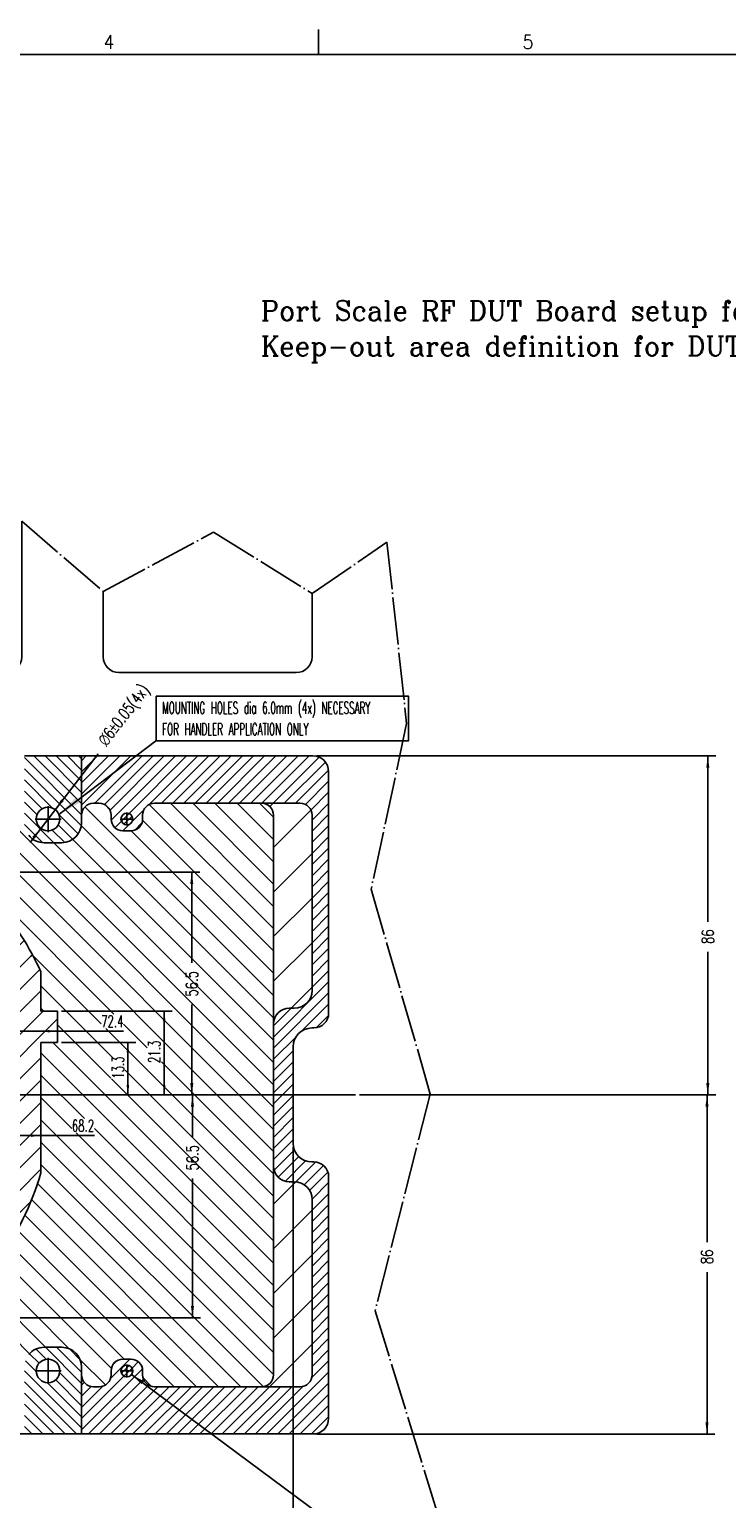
# Model space of a CAD drawing. Header units: inches. Extents: x 0 to 841, y 0 to 594.
# Tile 10 of 13: x 347 to 524, y 221 to 594. Entities that reach past the tile are written whole.
import ezdxf

# ---------------------------------------------------------------- set-up
doc = ezdxf.new("R2010")
doc.units = ezdxf.units.IN
doc.linetypes.add('DOT_CENTER', pattern=[14, 12, -1, 0, -1])
doc.linetypes.add('PHANTOM', pattern=[13, 10, -1, 0, -1, 0, -1])
doc.layers.add('1', color=7, linetype='Continuous')
doc.styles.add('CONVERTER_11', font='txt.shx', dxfattribs={"width": 0.63})
doc.styles.add('CONVERTER_12', font='complex.shx', dxfattribs={"width": 0.973})
doc.styles.add('CONVERTER_13', font='txt.shx', dxfattribs={"width": 0.54})
doc.styles.add('CONVERTER_14', font='txt.shx', dxfattribs={"width": 0.9})
doc.styles.add('CONVERTER_15', font='txt.shx', dxfattribs={"width": 0.72})
doc.dimstyles.new('ME10_DIM_13', dxfattribs={"dimtxt": 3, "dimasz": 3, "dimexe": 2, "dimexo": 1, "dimgap": 2, "dimtad": 0, "dimdsep": 46, "dimtxsty": 'CONVERTER_15', "dimsah": 1, "dimcen": 0.09, "dimclrd": 3, "dimclre": 3, "dimclrt": 3, "dimadec": 0, "dimazin": 0, "dimtfac": 1, "dimtdec": 4, "dimtix": 1, "dimtmove": 0, "dimatfit": 3, "dimfxl": 1, "dimtolj": 1, "dimtzin": 0, "dimarcsym": 0})
doc.dimstyles.new('ME10_DIM_14', dxfattribs={"dimtxt": 3, "dimasz": 3, "dimexe": 2, "dimexo": 1, "dimgap": 2, "dimtad": 0, "dimdsep": 46, "dimtxsty": 'CONVERTER_15', "dimsah": 1, "dimcen": 0.09, "dimclrd": 3, "dimclre": 3, "dimclrt": 3, "dimadec": 0, "dimazin": 0, "dimtfac": 1, "dimtdec": 4, "dimtix": 1, "dimtmove": 0, "dimatfit": 3, "dimfxl": 1, "dimtolj": 1, "dimtzin": 0, "dimarcsym": 0})
doc.dimstyles.new('ME10_DIM_31', dxfattribs={"dimtxt": 3, "dimasz": 3, "dimexe": 2, "dimexo": 1, "dimgap": 2, "dimtad": 0, "dimdsep": 46, "dimtxsty": 'CONVERTER_15', "dimsah": 1, "dimcen": 0.09, "dimclrd": 3, "dimclre": 3, "dimclrt": 3, "dimadec": 0, "dimazin": 0, "dimtfac": 1, "dimtdec": 4, "dimtix": 1, "dimtmove": 0, "dimatfit": 3, "dimfxl": 1, "dimtolj": 1, "dimtzin": 0, "dimarcsym": 0})
doc.dimstyles.new('ME10_DIM_51', dxfattribs={"dimtxt": 3, "dimasz": 3, "dimexe": 2, "dimexo": 0, "dimgap": 2, "dimtad": 0, "dimdsep": 46, "dimtxsty": 'CONVERTER_15', "dimsah": 1, "dimcen": 0.09, "dimclrd": 3, "dimclre": 3, "dimclrt": 3, "dimadec": 0, "dimazin": 0, "dimtfac": 1, "dimtdec": 4, "dimtix": 1, "dimtmove": 0, "dimatfit": 3, "dimfxl": 1, "dimtolj": 1, "dimtzin": 0, "dimarcsym": 0})
doc.dimstyles.new('ME10_DIM_52', dxfattribs={"dimtxt": 3, "dimasz": 3, "dimexe": 2, "dimexo": 0, "dimgap": 2, "dimtad": 0, "dimdsep": 46, "dimtxsty": 'CONVERTER_15', "dimsah": 1, "dimcen": 0.09, "dimclrd": 3, "dimclre": 3, "dimclrt": 3, "dimadec": 0, "dimazin": 0, "dimtfac": 1, "dimtdec": 4, "dimtix": 1, "dimtmove": 0, "dimatfit": 3, "dimfxl": 1, "dimtolj": 1, "dimtzin": 0, "dimarcsym": 0})
doc.dimstyles.new('ME10_DIM_57', dxfattribs={"dimtxt": 3, "dimasz": 2.5, "dimexe": 2, "dimexo": 1, "dimgap": 1, "dimtad": 1, "dimdsep": 46, "dimtxsty": 'CONVERTER_11', "dimsah": 1, "dimcen": 0.09, "dimclrd": 3, "dimclre": 3, "dimclrt": 3, "dimadec": 0, "dimazin": 0, "dimtfac": 1, "dimtdec": 4, "dimtix": 1, "dimtmove": 0, "dimatfit": 3, "dimfxl": 1, "dimtolj": 1, "dimtzin": 0, "dimarcsym": 0})
doc.dimstyles.new('ME10_DIM_58', dxfattribs={"dimtxt": 3, "dimasz": 2.5, "dimexe": 2, "dimexo": 1, "dimgap": 1, "dimtad": 1, "dimdsep": 46, "dimtxsty": 'CONVERTER_11', "dimsah": 1, "dimcen": 0.09, "dimclrd": 3, "dimclre": 3, "dimclrt": 3, "dimadec": 0, "dimazin": 0, "dimtfac": 1, "dimtdec": 4, "dimtix": 1, "dimtmove": 0, "dimatfit": 3, "dimfxl": 1, "dimtolj": 1, "dimtzin": 0, "dimarcsym": 0})
doc.dimstyles.new('ME10_DIM_71', dxfattribs={"dimtxt": 3, "dimasz": 2.5, "dimexe": 2, "dimexo": 1, "dimgap": 1, "dimtad": 1, "dimdsep": 46, "dimtxsty": 'CONVERTER_11', "dimsah": 1, "dimcen": 0.09, "dimclrd": 3, "dimclre": 3, "dimclrt": 3, "dimadec": 0, "dimazin": 0, "dimtfac": 1, "dimtdec": 4, "dimtix": 1, "dimtmove": 0, "dimatfit": 3, "dimfxl": 1, "dimtolj": 1, "dimtzin": 0, "dimarcsym": 0})
doc.dimstyles.new('ME10_DIM_72', dxfattribs={"dimtxt": 3, "dimasz": 2.5, "dimexe": 2, "dimexo": 1, "dimgap": 1, "dimtad": 1, "dimdsep": 46, "dimtxsty": 'CONVERTER_11', "dimsah": 1, "dimcen": 0.09, "dimclrd": 3, "dimclre": 3, "dimclrt": 3, "dimadec": 0, "dimazin": 0, "dimtfac": 1, "dimtdec": 4, "dimtix": 1, "dimtmove": 0, "dimatfit": 3, "dimfxl": 1, "dimtolj": 1, "dimtzin": 0, "dimarcsym": 0})
doc.dimstyles.get("Standard").update_dxf_attribs({"dimtxt": 0.18, "dimasz": 0.18, "dimexe": 0.18, "dimexo": 0.0625, "dimgap": 0.09, "dimtad": 0, "dimtih": 1, "dimtoh": 1, "dimdec": 4, "dimzin": 0, "dimdsep": 46, "dimtxsty": 'Standard', "dimcen": 0.09, "dimadec": 0, "dimazin": 0, "dimtfac": 1, "dimtdec": 4, "dimtofl": 0, "dimtmove": 0, "dimatfit": 3, "dimfxl": 1, "dimtolj": 1, "dimtzin": 0, "dimarcsym": 0})
pattern_1 = [(45, (0, 0), (-0.7071068, 0.7071068), [])]
pattern_2 = [(45, (0, 0), (-5.65685, 5.65685), [])]
pattern_3 = [(-45, (0, 0), (1.4142136, 1.4142136), [])]

# ---------------------------------------------------------------- blocks, each defined once
blk = doc.blocks.new('TOP__1', base_point=(281.91, 352.75))
at = {"color": 1, "linetype": 'Continuous'}
for p, q in [((271.58, 434.83), (271.58, 480.95)), ((197.92, 473.81), (197.92, 434.83)), ((292.24, 459.39), (292.24, 467.39)), ((345.24, 469.23), (345.24, 434.83)), ((292.24, 434.83), (292.24, 459.39)), ((144.92, 434.83), (144.92, 457.02)), ((218.58, 434.83), (218.58, 454.99)), ((365.9, 434.83), (365.9, 451.42)), ((418.9, 450.92), (418.9, 434.83)), ((193.92, 430.83), (148.92, 430.83)), ((267.58, 430.83), (222.58, 430.83)), ((341.24, 430.83), (296.24, 430.83)), ((414.9, 430.83), (369.9, 430.83)), ((148.92, 216.55), (193.92, 216.55)), ((222.58, 216.55), (267.58, 216.55)), ((296.24, 216.55), (341.24, 216.55)), ((369.9, 216.55), (414.9, 216.55)), ((144.92, 184.78), (144.92, 212.55)), ((197.92, 212.55), (197.92, 181.22)), ((218.58, 193.94), (218.58, 212.55)), ((271.58, 212.55), (271.58, 193.94)), ((292.24, 176.42), (292.24, 212.55)), ((345.24, 212.55), (345.24, 173.59)), ((365.9, 189.87), (365.9, 212.55)), ((418.9, 212.55), (418.9, 188.97)), ((292.24, 175.62), (292.24, 176.42))]:
    blk.add_line(p, q, dxfattribs=at)
for centre, start, end in [((148.92, 434.83), 180, 270), ((193.92, 434.83), 270, 0), ((222.58, 434.83), 180, 270), ((267.58, 434.83), 270, 0), ((296.24, 434.83), 180, 270), ((341.24, 434.83), 270, 0), ((369.9, 434.83), 180, 270), ((414.9, 434.83), 270, 0), ((148.92, 212.55), 90, 180), ((193.92, 212.55), 0, 90), ((222.58, 212.55), 90, 180), ((267.58, 212.55), 0, 90), ((296.24, 212.55), 90, 180), ((341.24, 212.55), 0, 90), ((369.9, 212.55), 90, 180), ((414.9, 212.55), 0, 90)]:
    blk.add_arc(centre, 4, start, end, dxfattribs=at)
at = {"layer": '1', "color": 7, "linetype": 'Continuous'}
for p, q in [((338.99, 514.44), (338.99, 489.44)), ((251.45, 513.47), (251.45, 489.47))]:
    blk.add_line(p, q, dxfattribs=at)
at = {"layer": '1', "color": 1}
for points in [[(252.42, 531.92), (252.42, 521.92), (339.67, 521.92), (339.67, 531.92)], [(266.42, 511.92), (266.42, 492.92), (325.15, 492.92), (325.15, 511.92)]]:
    blk.add_lwpolyline(points, close=True, dxfattribs=at)
at = {"layer": '1', "color": 1, "style": 'CONVERTER_12', "width": 0.973}
blk.add_text('VIEW FROM DUT SIDE', height=5, dxfattribs=at).set_placement((254.92, 524.42))
at = {"layer": '1', "color": 1, "insert": (268.92, 495.42), "char_height": 5, "attachment_point": 7, "line_spacing_factor": 1.080432, "style": 'CONVERTER_11'}
blk.add_mtext('    TESTHEAD\\PCABLE OUTLET SIDE', dxfattribs=at)
blk = doc.blocks.new('TOP__2', base_point=(372.38, 302.18))
at = {"color": 1, "linetype": 'Continuous'}
for centre in [(281.91, 374.57), (289.87, 373.94), (266.19, 372.08), (258.81, 369.02), (281.91, 366.77), (305, 369.02), (252.01, 364.85), (265.42, 363.49), (273.5, 365.95), (290.31, 365.95), (245.94, 359.66), (305.84, 359.51), (317.88, 359.66), (251.44, 354.16), (281.91, 351.19), (312.37, 354.16), (323.06, 353.59), (246.09, 347.63), (290.41, 349.85), (236.58, 346.79), (298.07, 345.94), (327.24, 346.79), (274.37, 341.9), (289.45, 341.9), (321.71, 340.18), (259.66, 339.86), (267.97, 337.63), (295.84, 337.63), (330.29, 339.41), (231.66, 331.65), (239.65, 332.1), (255.75, 332.19), (263.7, 331.23), (300.12, 331.23), (324.16, 332.1), (231.03, 323.69), (238.83, 323.69), (254.41, 323.69), (281.91, 323.69), (309.41, 323.69), (324.99, 323.69), (332.78, 323.69), (239.65, 315.29), (263.7, 316.15), (300.12, 316.15), (308.06, 315.19), (324.16, 315.29), (332.15, 315.73), (233.52, 307.97), (242.11, 307.21), (267.97, 309.76), (295.84, 309.76), (304.16, 307.53), (274.37, 305.48), (289.45, 305.48), (236.58, 300.6), (265.74, 301.44), (317.73, 299.76), (327.24, 300.6), (273.41, 297.54), (281.91, 296.19), (240.75, 293.79), (251.44, 293.23), (312.37, 293.23), (245.94, 287.72), (257.97, 287.87), (317.88, 287.72), (273.5, 281.44), (281.91, 280.61), (290.31, 281.44), (298.39, 283.89), (311.81, 282.54), (258.81, 278.36), (305, 278.36), (273.95, 273.45), (281.91, 272.82), (297.63, 275.31)]:
    blk.add_circle(centre, 3, dxfattribs=at)
for centre, start, end in [((273.95, 373.94), 9, 360), ((273.95, 373.94), 360, 9), ((289.87, 373.94), 171, 180), ((297.63, 372.08), 342, 270), ((297.63, 372.08), 270, 342), ((298.39, 363.49), 337.5, 270), ((311.81, 364.85), 324, 270), ((257.97, 359.51), 33.75, 0), ((281.91, 358.98), 0, 270), ((298.39, 363.49), 270, 337.5), ((311.81, 364.85), 270, 324), ((257.97, 359.51), 0, 33.75), ((272.77, 357.78), 15, 0), ((272.77, 357.78), 0, 15), ((281.91, 358.98), 270, 0), ((291.04, 357.78), 345, 270), ((240.75, 353.59), 54, 0), ((240.75, 353.59), 0, 54), ((264.26, 354.26), 30, 0), ((264.26, 354.26), 0, 30), ((291.04, 357.78), 270, 345), ((299.55, 354.26), 330, 270), ((256.95, 348.65), 45, 0), ((256.95, 348.65), 0, 45), ((273.41, 349.85), 18, 0), ((273.41, 349.85), 0, 18), ((299.55, 354.26), 270, 330), ((306.86, 348.65), 315, 270), ((317.73, 347.63), 303.75, 270), ((265.74, 345.94), 36, 0), ((265.74, 345.94), 0, 36), ((242.11, 340.18), 67.5, 0), ((242.11, 340.18), 0, 67.5), ((251.34, 341.34), 60, 0), ((251.34, 341.34), 0, 60), ((281.91, 343.4), 0, 270), ((281.91, 343.4), 270, 0), ((306.86, 348.65), 270, 315), ((312.47, 341.34), 300, 270), ((317.73, 347.63), 270, 303.75), ((233.52, 339.41), 72, 0), ((233.52, 339.41), 0, 72), ((304.16, 339.86), 306, 270), ((247.82, 332.83), 75, 0), ((247.82, 332.83), 0, 75), ((281.91, 335.61), 0, 270), ((281.91, 335.61), 270, 0), ((304.16, 339.86), 270, 306), ((312.47, 341.34), 270, 300), ((316, 332.83), 285, 270), ((273.48, 332.12), 45, 0), ((273.48, 332.12), 0, 45), ((290.34, 332.12), 315, 270), ((308.06, 332.19), 288, 270), ((332.15, 331.65), 279, 270), ((290.34, 332.12), 270, 315), ((308.06, 332.19), 270, 288), ((316, 332.83), 270, 285), ((332.15, 331.65), 270, 279), ((246.62, 323.69), 90, 0), ((246.62, 323.69), 0, 90), ((262.2, 323.69), 90, 0), ((262.2, 323.69), 0, 90), ((269.99, 323.69), 90, 0), ((269.99, 323.69), 0, 90), ((293.83, 323.69), 270, 180), ((301.62, 323.69), 270, 180), ((317.2, 323.69), 270, 180), ((293.83, 323.69), 180, 270), ((301.62, 323.69), 180, 270), ((317.2, 323.69), 180, 270), ((231.66, 315.73), 99, 90), ((231.66, 315.73), 90, 99), ((247.82, 314.56), 105, 90), ((247.82, 314.56), 90, 105), ((255.75, 315.19), 108, 90), ((255.75, 315.19), 90, 108), ((273.48, 315.26), 135, 90), ((273.48, 315.26), 90, 135), ((290.34, 315.26), 225, 180), ((316, 314.56), 255, 180), ((281.91, 311.77), 180, 90), ((281.91, 311.77), 90, 180), ((290.34, 315.26), 180, 225), ((316, 314.56), 180, 255), ((259.66, 307.53), 126, 90), ((259.66, 307.53), 90, 126), ((321.71, 307.21), 247.5, 180), ((330.29, 307.97), 252, 180), ((251.34, 306.05), 120, 90), ((251.34, 306.05), 90, 120), ((281.91, 303.98), 90, 180), ((281.91, 303.98), 180, 90), ((312.47, 306.05), 240, 180), ((312.47, 306.05), 180, 240), ((321.71, 307.21), 180, 247.5), ((330.29, 307.97), 180, 252), ((246.09, 299.76), 123.75, 90), ((246.09, 299.76), 90, 123.75), ((298.07, 301.44), 216, 180), ((256.95, 298.74), 135, 90), ((256.95, 298.74), 90, 135), ((290.41, 297.54), 198, 180), ((298.07, 301.44), 180, 216), ((306.86, 298.74), 225, 180), ((306.86, 298.74), 180, 225), ((264.26, 293.13), 150, 90), ((264.26, 293.13), 90, 150), ((290.41, 297.54), 180, 198), ((299.55, 293.13), 210, 180), ((323.06, 293.79), 234, 180), ((272.77, 289.6), 165, 90), ((272.77, 289.6), 90, 165), ((281.91, 288.4), 180, 90), ((281.91, 288.4), 90, 180), ((291.04, 289.6), 195, 180), ((299.55, 293.13), 180, 210), ((305.84, 287.87), 213.75, 180), ((323.06, 293.79), 180, 234), ((291.04, 289.6), 180, 195), ((305.84, 287.87), 180, 213.75), ((252.01, 282.54), 144, 90), ((252.01, 282.54), 90, 144), ((265.42, 283.89), 157.5, 90), ((265.42, 283.89), 90, 157.5), ((266.19, 275.31), 162, 90), ((266.19, 275.31), 90, 162), ((289.87, 273.45), 189, 180), ((273.95, 273.45), 351, 0), ((289.87, 273.45), 180, 189)]:
    blk.add_arc(centre, 3, start, end, dxfattribs=at)
at = {"layer": '1', "color": 1}
blk.add_lwpolyline([(379.37, 424.89), (379.37, 413.49), (443.35, 413.49), (443.35, 424.89)], close=True, dxfattribs=at)
blk.add_lwpolyline([(449.62, 179.46), (513.72, 179.46, 0.414214), (516.72, 182.46), (516.72, 193.26, 0.414214), (513.72, 196.26), (449.62, 196.26, 0.414214), (446.62, 193.26), (446.62, 182.46, 0.414214)], format="xyb", close=True, dxfattribs=at)
at = {"layer": '1', "color": 1, "linetype": 'DOT_CENTER'}
blk.add_circle((281.91, 323.69), 50.87, dxfattribs=at)
at = {"layer": '1', "color": 1, "char_height": 3, "attachment_point": 7, "line_spacing_factor": 1.080432}
for s, insert, style in [('MOUNTING HOLES dia 6.0mm (4x) NECESSARY\\PFOR HANDLER APPLICATION ONLY', (380.87, 414.99), 'CONVERTER_13'), ('M3 HOLES IN THE INLAY CAN BE USED\\PFOR A CUSTOMIZED BACKER TO SUPPORT\\PPLUNGER FORCE FROM THE HANDLER', (448.12, 180.96), 'CONVERTER_11')]:
    blk.add_mtext(s, dxfattribs=dict(at, insert=insert, style=style))
blk = doc.blocks.new('front1__3', base_point=(443.76, 352.75))
at = {"layer": '1', "color": 1, "linetype": 'DOT_CENTER'}
for p, q in [((345.24, 469.23), (365.9, 451.42)), ((365.9, 451.42), (393.9, 466.42)), ((393.9, 466.42), (418.9, 450.92)), ((418.9, 450.92), (437.9, 463.92)), ((437.9, 463.92), (442.9, 417.92)), ((442.9, 417.92), (433.9, 375.92)), ((433.9, 375.92), (448.9, 323.92)), ((448.9, 323.92), (434.9, 268.92)), ((434.9, 268.92), (450.9, 216.92))]:
    blk.add_line(p, q, dxfattribs=at)
for name, p in [('TOP__1', (281.91, 352.75)), ('TOP__2', (372.38, 302.18))]:
    blk.add_blockref(name, p)
blk = doc.blocks.new('2__4', base_point=(462.03, 323.82))
blk.add_blockref('front1__3', (443.76, 352.75))
at = {"layer": '1', "color": 1, "insert": (405.9, 509.5), "char_height": 5, "attachment_point": 7, "line_spacing_factor": 1.080432, "style": 'CONVERTER_12'}
blk.add_mtext('Port Scale RF DUT Board setup for Segmented Bridge Adpater for Seiko/Synax/Tesec handler\\PKeep-out area definition for DUT Board design, using Purge Kit N2367A in DUT IF', dxfattribs=at)
blk = doc.blocks.new('rf_stiffener_assy__5', base_point=(462.03, 323.82))
at = {"layer": '1'}
blk.add_blockref('2__4', (462.03, 323.82), dxfattribs=at)
blk = doc.blocks.new('*D15')
at = {"layer": '1', "color": 3, "linetype": 'Continuous'}
for p, q in [((430.91, 323.69), (521.11, 323.69)), ((519.11, 286.38), (519.11, 323.69)), ((519.11, 237.69), (519.11, 278.78)), ((420.11, 237.69), (521.11, 237.69))]:
    blk.add_line(p, q, dxfattribs=at)
at = {"layer": '1', "color": 3}
for points in [[(519.5, 320.69), (518.71, 320.69), (519.11, 323.69)], [(518.71, 240.69), (519.5, 240.69), (519.11, 237.69)]]:
    blk.add_solid(points, dxfattribs=at)
at = {"layer": '1', "color": 3, "insert": (520.61, 280.78), "char_height": 3, "attachment_point": 7, "rotation": 90, "line_spacing_factor": 0.60024, "style": 'CONVERTER_15'}
blk.add_mtext('86', dxfattribs=at)
blk = doc.blocks.new('*D16')
at = {"layer": '1', "color": 3, "linetype": 'Continuous'}
for p, q in [((420.11, 409.69), (521.31, 409.69)), ((519.31, 409.69), (519.31, 367.57)), ((519.31, 359.97), (519.31, 323.69)), ((430.91, 323.69), (521.31, 323.69))]:
    blk.add_line(p, q, dxfattribs=at)
at = {"layer": '1', "color": 3}
for points in [[(519.71, 406.69), (518.92, 406.69), (519.31, 409.69)], [(518.92, 326.69), (519.71, 326.69), (519.31, 323.69)]]:
    blk.add_solid(points, dxfattribs=at)
at = {"layer": '1', "color": 3, "insert": (520.81, 361.97), "char_height": 3, "attachment_point": 7, "rotation": 90, "line_spacing_factor": 0.60024, "style": 'CONVERTER_15'}
blk.add_mtext('86', dxfattribs=at)
blk = doc.blocks.new('*D33')
at = {"layer": '1', "color": 3, "linetype": 'Continuous'}
for p, q in [((414.11, 310.44), (414.11, 89.32)), ((281.91, 224.69), (281.91, 89.32)), ((341.89, 91.32), (281.91, 91.32)), ((414.11, 91.32), (353.87, 91.32))]:
    blk.add_line(p, q, dxfattribs=at)
at = {"layer": '1', "color": 3}
for points in [[(284.91, 91.71), (284.91, 90.92), (281.91, 91.32)], [(411.11, 90.92), (411.11, 91.71), (414.11, 91.32)]]:
    blk.add_solid(points, dxfattribs=at)
at = {"layer": '1', "color": 3, "insert": (343.89, 89.82), "char_height": 3, "attachment_point": 7, "rotation": 0.0001, "line_spacing_factor": 0.60024, "style": 'CONVERTER_15'}
blk.add_mtext('132.2', dxfattribs=at)
blk = doc.blocks.new('*D53')
at = {"layer": '1', "color": 3, "linetype": 'Continuous'}
for p, q in [((330.81, 380.19), (390.38, 380.19)), ((388.38, 380.19), (388.38, 357.21)), ((388.38, 346.67), (388.38, 323.69)), ((281.91, 323.69), (390.38, 323.69))]:
    blk.add_line(p, q, dxfattribs=at)
at = {"layer": '1', "color": 3}
for points in [[(388.77, 377.19), (387.98, 377.19), (388.38, 380.19)], [(387.98, 326.69), (388.77, 326.69), (388.38, 323.69)]]:
    blk.add_solid(points, dxfattribs=at)
at = {"layer": '1', "color": 3, "insert": (389.88, 348.67), "char_height": 3, "attachment_point": 7, "rotation": 90, "line_spacing_factor": 0.60024, "style": 'CONVERTER_15'}
blk.add_mtext('56.5', dxfattribs=at)
blk = doc.blocks.new('*D54')
at = {"layer": '1', "color": 3, "linetype": 'Continuous'}
for p, q in [((281.91, 323.69), (390.55, 323.69)), ((388.55, 313.08), (388.55, 323.69)), ((388.55, 267.19), (388.55, 302.54)), ((330.81, 267.19), (390.55, 267.19))]:
    blk.add_line(p, q, dxfattribs=at)
at = {"layer": '1', "color": 3}
for points in [[(388.95, 320.69), (388.16, 320.69), (388.55, 323.69)], [(388.16, 270.19), (388.95, 270.19), (388.55, 267.19)]]:
    blk.add_solid(points, dxfattribs=at)
at = {"layer": '1', "color": 3, "insert": (390.05, 304.54), "char_height": 3, "attachment_point": 7, "rotation": 90, "line_spacing_factor": 0.60024, "style": 'CONVERTER_15'}
blk.add_mtext('56.5', dxfattribs=at)
blk = doc.blocks.new('*D59')
at = {"layer": '1', "color": 3, "linetype": 'Continuous'}
for p, q in [((281.91, 324.69), (281.91, 341.88)), ((281.91, 339.88), (354.31, 339.88)), ((354.31, 337.99), (354.31, 341.88)), ((354.31, 339.88), (371.09, 339.88))]:
    blk.add_line(p, q, dxfattribs=at)
at = {"layer": '1', "color": 3}
for points in [[(284.41, 340.2), (284.41, 339.55), (281.91, 339.88)], [(351.81, 339.55), (351.81, 340.2), (354.31, 339.88)]]:
    blk.add_solid(points, dxfattribs=at)
at = {"layer": '1', "color": 3, "insert": (365.37, 340.88), "char_height": 3, "attachment_point": 7, "rotation": 0.0001, "line_spacing_factor": 0.60024, "style": 'CONVERTER_11'}
blk.add_mtext('72.4', dxfattribs=at)
blk = doc.blocks.new('*D60')
at = {"layer": '1', "color": 3, "linetype": 'Continuous'}
for p, q in [((281.91, 322.69), (281.91, 311.39)), ((281.91, 313.39), (350.11, 313.39)), ((350.11, 304.95), (350.11, 315.39)), ((350.11, 313.39), (363.67, 313.39))]:
    blk.add_line(p, q, dxfattribs=at)
at = {"layer": '1', "color": 3}
for points in [[(284.41, 313.72), (284.41, 313.06), (281.91, 313.39)], [(347.61, 313.06), (347.61, 313.72), (350.11, 313.39)]]:
    blk.add_solid(points, dxfattribs=at)
at = {"layer": '1', "color": 3, "insert": (357.94, 314.39), "char_height": 3, "attachment_point": 7, "rotation": 0.0001, "line_spacing_factor": 0.60024, "style": 'CONVERTER_11'}
blk.add_mtext('68.2', dxfattribs=at)
blk = doc.blocks.new('*D73')
at = {"layer": '1', "color": 3, "linetype": 'Continuous'}
for p, q in [((355.31, 336.99), (374.17, 336.99)), ((372.17, 336.99), (372.17, 323.69)), ((428.91, 323.69), (370.17, 323.69))]:
    blk.add_line(p, q, dxfattribs=at)
at = {"layer": '1', "color": 3}
for points in [[(372.5, 334.49), (371.84, 334.49), (372.17, 336.99)], [(371.84, 326.19), (372.5, 326.19), (372.17, 323.69)]]:
    blk.add_solid(points, dxfattribs=at)
at = {"layer": '1', "color": 3, "insert": (371.17, 327.8), "char_height": 3, "attachment_point": 7, "rotation": 90, "line_spacing_factor": 0.60024, "style": 'CONVERTER_11'}
blk.add_mtext('13.3', dxfattribs=at)
blk = doc.blocks.new('*D74')
at = {"layer": '1', "color": 3, "linetype": 'Continuous'}
for p, q in [((355.31, 344.99), (383.38, 344.99)), ((381.38, 344.99), (381.38, 323.69)), ((428.91, 323.69), (379.38, 323.69))]:
    blk.add_line(p, q, dxfattribs=at)
at = {"layer": '1', "color": 3}
for points in [[(381.71, 342.49), (381.05, 342.49), (381.38, 344.99)], [(381.05, 326.19), (381.71, 326.19), (381.38, 323.69)]]:
    blk.add_solid(points, dxfattribs=at)
at = {"layer": '1', "color": 3, "insert": (380.38, 331.8), "char_height": 3, "attachment_point": 7, "rotation": 90, "line_spacing_factor": 0.60024, "style": 'CONVERTER_11'}
blk.add_mtext('21.3', dxfattribs=at)
blk = doc.blocks.new('*D100')
at = {"layer": '1', "color": 3, "linetype": 'Continuous'}
blk.add_line((347.34, 387.75), (364.6, 410.19), dxfattribs=at)
at = {"layer": '1', "color": 3}
for points in [[(355.25, 398.69), (355.88, 398.21), (353.74, 396.07)], [(348.56, 388.7), (347.94, 389.18), (350.08, 391.31)]]:
    blk.add_solid(points, dxfattribs=at)
at = {"layer": '1', "color": 3, "insert": (367.45, 411.43), "char_height": 3, "attachment_point": 7, "rotation": 52.4331, "line_spacing_factor": 0.60024, "style": 'CONVERTER_15'}
blk.add_mtext('\\C3;{\\Fgdt;n}\\C3;\\C3;6\\C3;\\H3;{\\Fgdt;`}0.05\\C3;(4x)', dxfattribs=at)
blk = doc.blocks.new('Drawing_Grid_Zones__9', base_point=(6.35, 6.35))
at = {"layer": '1', "color": 4, "linetype": 'Continuous'}
blk.add_line((420.5, 594), (420.5, 587.65), dxfattribs=at)
at = {"layer": '1', "color": 4, "char_height": 3.5, "attachment_point": 5, "line_spacing_factor": 1.080432, "style": 'CONVERTER_14'}
for s, insert in [('4', (367.31875, 590.825)), ('5', (473.68125, 590.825))]:
    blk.add_mtext(s, dxfattribs=dict(at, insert=insert))
blk = doc.blocks.new('A1_Size_Verigy_Frame__11', base_point=(6.35, 6.35))
at = {"layer": '1', "color": 7, "linetype": 'Continuous'}
blk.add_line((831.65, 587.65), (9.35, 587.65), dxfattribs=at)
at = {"layer": '1'}
blk.add_blockref('Drawing_Grid_Zones__9', (6.35, 6.35), dxfattribs=at)
blk = doc.blocks.new('TOP__6', base_point=(444.49, 302.997))
at = {"layer": '1', "linetype": 'Continuous'}
h = blk.add_hatch(dxfattribs=at)
h.set_pattern_fill('_USER', color=1, scale=2, angle=-45, pattern_type=0)
h.set_pattern_definition(pattern_3)
edge = h.paths.add_edge_path()
edge.add_line((345.908, 409.692), (345.908, 394.692))
edge.add_line((345.908, 394.692), (345.908, 392.692))
edge.add_arc((350.908, 392.692), 5, 180, 218.68219)
edge.add_arc((350.908, 392.692), 5, 218.68219, 270)
edge.add_line((350.908, 387.692), (355.408, 387.692))
edge.add_arc((355.408, 392.692), 5, 270, 360)
edge.add_line((360.408, 392.692), (360.408, 394.692))
edge.add_line((360.408, 394.692), (360.408, 409.692))
edge.add_line((360.408, 409.692), (345.908, 409.692))
edge = h.paths.add_edge_path(flags=16)
edge.add_arc((351.908, 393.692), 3, 0, 360)
h = blk.add_hatch(dxfattribs=at)
h.set_pattern_fill('_USER', color=1, scale=2, angle=45, pattern_type=0)
h.set_pattern_definition([(45, (0, 0), (-1.4142136, 1.4142136), [])])
edge = h.paths.add_edge_path()
edge.add_line((360.408, 409.692), (360.408, 394.692))
edge.add_arc((363.408, 394.692), 3, 90, 180, ccw=False)
edge.add_line((363.408, 397.692), (364.908, 397.692))
edge.add_arc((364.908, 394.692), 3, 0, 90, ccw=False)
edge.add_line((367.908, 394.692), (367.908, 393.692))
edge.add_arc((370.908, 393.692), 3, 180, 270)
edge.add_line((370.908, 390.692), (372.908, 390.692))
edge.add_arc((372.908, 393.692), 3, 270, 360)
edge.add_line((375.908, 393.692), (375.908, 394.692))
edge.add_arc((378.908, 394.692), 3, 90, 180, ccw=False)
edge.add_line((378.908, 397.692), (406.108, 397.692))
edge.add_line((406.108, 397.692), (415.898, 397.692))
edge.add_arc((415.898, 394.692), 3, 0, 90, ccw=False)
edge.add_line((418.898, 394.692), (418.898, 350.192))
edge.add_arc((414.398, 350.192), 4.5, 270, 360, ccw=False)
edge.add_line((414.398, 345.692), (413.108, 345.692))
edge.add_arc((413.108, 341.692), 4, 90, 180)
edge.add_line((409.108, 341.692), (409.108, 323.692))
edge.add_line((409.108, 323.692), (409.108, 305.692))
edge.add_arc((413.108, 305.692), 4, 180, 270)
edge.add_line((413.108, 301.692), (414.398, 301.692))
edge.add_arc((414.398, 297.192), 4.5, 0, 90, ccw=False)
edge.add_line((418.898, 297.192), (418.898, 252.692))
edge.add_arc((415.898, 252.692), 3, 270, 360, ccw=False)
edge.add_line((415.898, 249.692), (406.108, 249.692))
edge.add_line((406.108, 249.692), (378.908, 249.692))
edge.add_arc((378.908, 252.692), 3, 180, 270, ccw=False)
edge.add_line((375.908, 252.692), (375.908, 253.692))
edge.add_arc((372.908, 253.692), 3, 0, 90)
edge.add_line((372.908, 256.692), (370.908, 256.692))
edge.add_arc((370.908, 253.692), 3, 90, 180)
edge.add_line((367.908, 253.692), (367.908, 252.692))
edge.add_arc((364.908, 252.692), 3, 270, 360, ccw=False)
edge.add_line((364.908, 249.692), (363.408, 249.692))
edge.add_arc((363.408, 252.692), 3, 180, 270, ccw=False)
edge.add_line((360.408, 252.692), (360.408, 237.692))
edge.add_line((360.408, 237.692), (419.108, 237.692))
edge.add_arc((419.108, 241.692), 4, 270, 360)
edge.add_line((423.108, 241.692), (423.108, 302.942))
edge.add_arc((419.358, 302.942), 3.75, 0, 90)
edge.add_line((419.358, 306.692), (418.858, 306.692))
edge.add_arc((418.858, 311.442), 4.75, 180, 270, ccw=False)
edge.add_line((414.108, 311.442), (414.108, 323.692))
edge.add_line((414.108, 323.692), (414.108, 335.942))
edge.add_arc((418.858, 335.942), 4.75, 90, 180, ccw=False)
edge.add_line((418.858, 340.692), (419.358, 340.692))
edge.add_arc((419.358, 344.442), 3.75, 270, 360)
edge.add_line((423.108, 344.442), (423.108, 405.692))
edge.add_arc((419.108, 405.692), 4, 0, 90)
edge.add_line((419.108, 409.692), (360.408, 409.692))
edge = h.paths.add_edge_path(flags=16)
edge.add_arc((371.908, 393.692), 1.5, 0, 360)
edge = h.paths.add_edge_path(flags=16)
edge.add_arc((371.908, 253.692), 1.5, 0, 360)
h = blk.add_hatch(dxfattribs=at)
h.set_pattern_fill('_USER', color=1, scale=4, angle=315, pattern_type=0)
h.set_pattern_definition([(315, (0, 0), (2.828427, 2.828427), [])])
edge = h.paths.add_edge_path()
edge.add_line((355.408, 387.692), (350.908, 387.692))
edge.add_arc((350.908, 392.692), 5, 218.68219, 270, ccw=False)
edge.add_arc((344.663, 387.692), 3, 38.68219, 90)
edge.add_line((344.663, 390.692), (341.087, 390.692))
edge.add_line((341.087, 390.692), (340.908, 390.692))
edge.add_arc((340.908, 393.692), 3, 236.89777, 270, ccw=False)
edge.add_arc((340.908, 393.692), 3, 180, 236.89777, ccw=False)
edge.add_line((337.908, 393.692), (337.908, 394.692))
edge.add_arc((334.908, 394.692), 3, 0, 90)
edge.add_line((334.908, 397.692), (330.808, 397.692))
edge.add_line((330.808, 397.692), (330.808, 393.192))
edge.add_line((330.808, 393.192), (330.808, 389.192))
edge.add_line((330.808, 389.192), (338.908, 389.192))
edge.add_line((338.908, 389.192), (338.908, 388.692))
edge.add_line((338.908, 388.692), (343.108, 388.692))
edge.add_line((343.108, 388.692), (343.108, 380.692))
edge.add_line((343.108, 380.692), (338.908, 380.692))
edge.add_line((338.908, 380.692), (338.908, 372.437))
edge.add_arc((281.908, 323.692), 75, 24.58661, 40.5358, ccw=False)
edge.add_line((350.108, 354.897), (350.108, 344.992))
edge.add_line((350.108, 344.992), (354.308, 344.992))
edge.add_line((354.308, 344.992), (354.308, 336.992))
edge.add_line((354.308, 336.992), (350.108, 336.992))
edge.add_line((350.108, 336.992), (350.108, 303.95))
edge.add_arc((281.908, 323.692), 71, 323.39994, 343.85548, ccw=False)
edge.add_line((338.908, 281.36), (338.908, 266.692))
edge.add_line((338.908, 266.692), (343.108, 266.692))
edge.add_line((343.108, 266.692), (343.108, 258.692))
edge.add_line((343.108, 258.692), (338.908, 258.692))
edge.add_line((338.908, 258.692), (338.908, 258.192))
edge.add_line((338.908, 258.192), (330.808, 258.192))
edge.add_line((330.808, 258.192), (330.808, 254.192))
edge.add_line((330.808, 254.192), (330.808, 249.692))
edge.add_line((330.808, 249.692), (334.908, 249.692))
edge.add_arc((334.908, 252.692), 3, 270, 360)
edge.add_line((337.908, 252.692), (337.908, 253.692))
edge.add_arc((340.908, 253.692), 3, 123.10223, 180, ccw=False)
edge.add_arc((340.908, 253.692), 3, 90, 123.10223, ccw=False)
edge.add_line((340.908, 256.692), (341.087, 256.692))
edge.add_line((341.087, 256.692), (344.663, 256.692))
edge.add_arc((344.663, 259.692), 3, 270, 321.31781)
edge.add_arc((350.908, 254.692), 5, 90, 141.31781, ccw=False)
edge.add_line((350.908, 259.692), (355.408, 259.692))
edge.add_arc((355.408, 254.692), 5, 0, 90, ccw=False)
edge.add_line((360.408, 254.692), (360.408, 252.692))
edge.add_arc((363.408, 252.692), 3, 180, 270)
edge.add_line((363.408, 249.692), (364.908, 249.692))
edge.add_arc((364.908, 252.692), 3, 270, 360)
edge.add_line((367.908, 252.692), (367.908, 253.692))
edge.add_arc((370.908, 253.692), 3, 90, 180, ccw=False)
edge.add_line((370.908, 256.692), (372.908, 256.692))
edge.add_arc((372.908, 253.692), 3, 0, 90, ccw=False)
edge.add_line((375.908, 253.692), (375.908, 252.692))
edge.add_arc((378.908, 252.692), 3, 180, 270)
edge.add_line((378.908, 249.692), (406.108, 249.692))
edge.add_arc((406.108, 252.692), 3, 270, 360)
edge.add_line((409.108, 252.692), (409.108, 305.692))
edge.add_line((409.108, 305.692), (409.108, 323.692))
edge.add_line((409.108, 323.692), (409.108, 341.692))
edge.add_line((409.108, 341.692), (409.108, 394.692))
edge.add_arc((406.108, 394.692), 3, 0, 90)
edge.add_line((406.108, 397.692), (378.908, 397.692))
edge.add_arc((378.908, 394.692), 3, 90, 180)
edge.add_line((375.908, 394.692), (375.908, 393.692))
edge.add_arc((372.908, 393.692), 3, 270, 360, ccw=False)
edge.add_line((372.908, 390.692), (370.908, 390.692))
edge.add_arc((370.908, 393.692), 3, 180, 270, ccw=False)
edge.add_line((367.908, 393.692), (367.908, 394.692))
edge.add_arc((364.908, 394.692), 3, 0, 90)
edge.add_line((364.908, 397.692), (363.408, 397.692))
edge.add_arc((363.408, 394.692), 3, 90, 180)
edge.add_line((360.408, 394.692), (360.408, 392.692))
edge.add_arc((355.408, 392.692), 5, 270, 360, ccw=False)
h.paths.add_polyline_path([(380.68, 331.796), (380.68, 336.889), (377.08, 336.889), (377.08, 331.796)], flags=16)
h.paths.add_polyline_path([(371.47, 327.796), (371.47, 332.889), (367.87, 332.889), (367.87, 327.796)], flags=16)
h.paths.add_polyline_path([(357.944, 314.093), (363.666, 314.093), (363.666, 317.693), (357.944, 317.693)], flags=16)
h.paths.add_polyline_path([(365.372, 340.576), (371.094, 340.576), (371.094, 344.176), (365.372, 344.176)], flags=16)
h = blk.add_hatch(dxfattribs=at)
h.set_pattern_fill('_USER', color=1, angle=45, pattern_type=0)
h.set_pattern_definition(pattern_1)
edge = h.paths.add_edge_path()
edge.add_arc((371.908, 393.692), 1.5, 0, 360)
h = blk.add_hatch(dxfattribs=at)
h.set_pattern_fill('_USER', color=1, scale=8, angle=45, pattern_type=0)
h.set_pattern_definition(pattern_2)
edge = h.paths.add_edge_path()
edge.add_arc((406.108, 394.692), 3, 0, 90, ccw=False)
edge.add_line((409.108, 394.692), (409.108, 341.692))
edge.add_arc((413.108, 341.692), 4, 90, 180, ccw=False)
edge.add_line((413.108, 345.692), (414.398, 345.692))
edge.add_arc((414.398, 350.192), 4.5, 270, 360)
edge.add_line((418.898, 350.192), (418.898, 394.692))
edge.add_arc((415.898, 394.692), 3, 0, 90)
edge.add_line((415.898, 397.692), (406.108, 397.692))
h = blk.add_hatch(dxfattribs=at)
h.set_pattern_fill('_USER', color=1, scale=4, angle=45, pattern_type=0)
h.set_pattern_definition([(45, (0, 0), (-2.828427, 2.828427), [])])
edge = h.paths.add_edge_path()
edge.add_line((323.008, 380.192), (330.808, 380.192))
edge.add_line((330.808, 380.192), (330.808, 389.192))
edge.add_line((330.808, 389.192), (338.908, 389.192))
edge.add_line((338.908, 389.192), (338.908, 388.692))
edge.add_line((338.908, 388.692), (343.108, 388.692))
edge.add_line((343.108, 388.692), (343.108, 380.692))
edge.add_line((343.108, 380.692), (338.908, 380.692))
edge.add_line((338.908, 380.692), (338.908, 372.437))
edge.add_arc((281.908, 323.692), 75, 24.58661, 40.5358, ccw=False)
edge.add_line((350.108, 354.897), (350.108, 344.992))
edge.add_line((350.108, 344.992), (354.308, 344.992))
edge.add_line((354.308, 344.992), (354.308, 336.992))
edge.add_line((354.308, 336.992), (350.108, 336.992))
edge.add_line((350.108, 336.992), (350.108, 303.95))
edge.add_arc((281.908, 323.692), 71, 323.39994, 343.85548, ccw=False)
edge.add_line((338.908, 281.36), (338.908, 266.692))
edge.add_line((338.908, 266.692), (343.108, 266.692))
edge.add_line((343.108, 266.692), (343.108, 258.692))
edge.add_line((343.108, 258.692), (338.908, 258.692))
edge.add_line((338.908, 258.692), (338.908, 258.192))
edge.add_line((338.908, 258.192), (330.808, 258.192))
edge.add_line((330.808, 258.192), (330.808, 267.192))
edge.add_line((330.808, 267.192), (323.008, 267.192))
edge.add_line((323.008, 267.192), (323.008, 258.192))
edge.add_line((323.008, 258.192), (240.808, 258.192))
edge.add_line((240.808, 258.192), (240.808, 267.192))
edge.add_line((240.808, 267.192), (233.008, 267.192))
edge.add_line((233.008, 267.192), (233.008, 258.192))
edge.add_line((233.008, 258.192), (224.908, 258.192))
edge.add_line((224.908, 258.192), (224.908, 258.692))
edge.add_line((224.908, 258.692), (220.708, 258.692))
edge.add_line((220.708, 258.692), (220.708, 266.692))
edge.add_line((220.708, 266.692), (224.908, 266.692))
edge.add_line((224.908, 266.692), (224.908, 281.36))
edge.add_arc((281.908, 323.692), 71, 196.14452, 216.60006, ccw=False)
edge.add_line((213.708, 303.95), (213.708, 344.992))
edge.add_line((213.708, 344.992), (209.508, 344.992))
edge.add_line((209.508, 344.992), (209.508, 352.992))
edge.add_line((209.508, 352.992), (213.708, 352.992))
edge.add_line((213.708, 352.992), (213.708, 354.897))
edge.add_arc((281.908, 323.692), 75, 139.4642, 155.41339, ccw=False)
edge.add_line((224.908, 372.437), (224.908, 380.692))
edge.add_line((224.908, 380.692), (220.708, 380.692))
edge.add_line((220.708, 380.692), (220.708, 388.692))
edge.add_line((220.708, 388.692), (224.908, 388.692))
edge.add_line((224.908, 388.692), (224.908, 389.192))
edge.add_line((224.908, 389.192), (233.008, 389.192))
edge.add_line((233.008, 389.192), (233.008, 380.192))
edge.add_line((233.008, 380.192), (240.808, 380.192))
edge.add_line((240.808, 380.192), (240.808, 389.192))
edge.add_line((240.808, 389.192), (323.008, 389.192))
edge.add_line((323.008, 389.192), (323.008, 380.192))
h.paths.add_polyline_path([(248.761, 345.516), (253.854, 345.516), (253.854, 349.116), (248.761, 349.116)], flags=16)
h.paths.add_polyline_path([(258.09, 296.571), (266.407, 306.422), (263.657, 308.744), (255.339, 298.894)], flags=16)
h.paths.add_polyline_path([(332.081, 347.263), (337.173, 347.263), (337.173, 350.863), (332.081, 350.863)], flags=16)
h.paths.add_polyline_path([(232.207, 353.896), (235.357, 353.896), (235.357, 357.496), (232.207, 357.496)], flags=16)
h.paths.add_polyline_path([(327.886, 353.738), (331.036, 353.738), (331.036, 357.338), (327.886, 357.338)], flags=16)
h.paths.add_polyline_path([(255.118, 382.901), (256.772, 378.587), (260.133, 379.876), (258.479, 384.19)], flags=16)
h.paths.add_polyline_path([(244.396, 380.496), (246.932, 384.358), (243.923, 386.334), (241.387, 382.473)], flags=16)
h.paths.add_polyline_path([(228.26, 388.593), (229.141, 384.058), (232.675, 384.744), (231.793, 389.28)], flags=16)
h.paths.add_polyline_path([(227.294, 377.006), (230.561, 373.739), (233.106, 376.285), (229.839, 379.551)], flags=16)
h.paths.add_polyline_path([(249.624, 271.491), (254.724, 271.491), (254.724, 275.091), (249.624, 275.091)], flags=16)
h.paths.add_polyline_path([(307.267, 271.349), (312.367, 271.349), (312.367, 274.949), (307.267, 274.949)], flags=16)
h.paths.add_polyline_path([(243.026, 276.736), (249.566, 276.736), (249.566, 280.336), (243.026, 280.336)], flags=16)
h.paths.add_polyline_path([(313.132, 276.736), (319.672, 276.736), (319.672, 280.336), (313.132, 280.336)], flags=16)
h.paths.add_polyline_path([(322.031, 370.47), (322.031, 377.01), (318.431, 377.01), (318.431, 370.47)], flags=16)
h.paths.add_polyline_path([(321.912, 264.982), (321.912, 271.522), (318.312, 271.522), (318.312, 264.982)], flags=16)
h = blk.add_hatch(dxfattribs=at)
h.set_pattern_fill('_USER', color=1, scale=8, angle=45, pattern_type=0)
h.set_pattern_definition(pattern_2)
edge = h.paths.add_edge_path()
edge.add_arc((413.108, 305.692), 4, 180, 270, ccw=False)
edge.add_line((409.108, 305.692), (409.108, 252.692))
edge.add_arc((406.108, 252.692), 3, 270, 360, ccw=False)
edge.add_line((406.108, 249.692), (415.898, 249.692))
edge.add_arc((415.898, 252.692), 3, 270, 360)
edge.add_line((418.898, 252.692), (418.898, 297.192))
edge.add_arc((414.398, 297.192), 4.5, 0, 90)
edge.add_line((414.398, 301.692), (413.108, 301.692))
h = blk.add_hatch(dxfattribs=at)
h.set_pattern_fill('_USER', color=1, scale=2, angle=-45, pattern_type=0)
h.set_pattern_definition(pattern_3)
edge = h.paths.add_edge_path()
edge.add_line((355.408, 259.692), (350.908, 259.692))
edge.add_arc((350.908, 254.692), 5, 90, 141.31781)
edge.add_arc((350.908, 254.692), 5, 141.31781, 180)
edge.add_line((345.908, 254.692), (345.908, 252.692))
edge.add_line((345.908, 252.692), (345.908, 237.692))
edge.add_line((345.908, 237.692), (360.408, 237.692))
edge.add_line((360.408, 237.692), (360.408, 252.692))
edge.add_line((360.408, 252.692), (360.408, 254.692))
edge.add_arc((355.408, 254.692), 5, 0, 90)
edge = h.paths.add_edge_path(flags=16)
edge.add_arc((351.908, 253.692), 3, 0, 360)
h = blk.add_hatch(dxfattribs=at)
h.set_pattern_fill('_USER', color=1, angle=45, pattern_type=0)
h.set_pattern_definition(pattern_1)
edge = h.paths.add_edge_path()
edge.add_arc((371.908, 253.692), 1.5, 0, 360)
at = {"color": 7, "linetype": 'Continuous'}
for p, q in [((345.908, 409.692), (360.408, 409.692)), ((360.408, 394.692), (360.408, 409.692)), ((360.408, 409.692), (360.408, 394.692)), ((423.108, 344.442), (423.108, 405.692)), ((364.908, 397.692), (363.408, 397.692)), ((406.108, 397.692), (378.908, 397.692)), ((406.108, 397.692), (415.898, 397.692)), ((415.898, 397.692), (406.108, 397.692)), ((360.408, 392.692), (360.408, 394.692)), ((367.908, 393.692), (367.908, 394.692)), ((375.908, 394.692), (375.908, 393.692)), ((409.108, 394.692), (409.108, 341.692)), ((418.898, 394.692), (418.898, 350.192)), ((418.898, 350.192), (418.898, 394.692)), ((355.408, 387.692), (350.908, 387.692)), ((372.908, 390.692), (370.908, 390.692)), ((413.108, 345.692), (414.398, 345.692)), ((414.398, 345.692), (413.108, 345.692)), ((409.108, 341.692), (409.108, 323.692)), ((419.358, 340.692), (418.858, 340.692)), ((414.108, 335.942), (414.108, 323.692)), ((409.108, 323.692), (409.108, 305.692)), ((414.108, 323.692), (414.108, 311.442)), ((409.108, 305.692), (409.108, 252.692)), ((418.858, 306.692), (419.358, 306.692)), ((423.108, 241.692), (423.108, 302.942)), ((414.398, 301.692), (413.108, 301.692)), ((413.108, 301.692), (414.398, 301.692)), ((418.898, 297.192), (418.898, 252.692)), ((418.898, 252.692), (418.898, 297.192)), ((350.908, 259.692), (355.408, 259.692)), ((367.908, 253.692), (367.908, 252.692)), ((372.908, 256.692), (370.908, 256.692)), ((375.908, 252.692), (375.908, 253.692)), ((360.408, 252.692), (360.408, 237.692)), ((363.408, 249.692), (364.908, 249.692)), ((378.908, 249.692), (406.108, 249.692)), ((406.108, 249.692), (415.898, 249.692)), ((415.898, 249.692), (406.108, 249.692)), ((360.408, 237.692), (203.408, 237.692)), ((360.408, 237.692), (345.908, 237.692))]:
    blk.add_line(p, q, dxfattribs=at)
for centre, radius in [((351.908, 393.692), 3), ((371.908, 393.692), 1.5), ((351.908, 253.692), 3), ((371.908, 253.692), 1.5)]:
    blk.add_circle(centre, radius, dxfattribs=at)
for centre, radius, start, end in [((363.408, 394.692), 3, 90, 180), ((364.908, 394.692), 3, 0, 90), ((378.908, 394.692), 3, 90, 180), ((406.108, 394.692), 3, 0, 90), ((415.898, 394.692), 3, 0, 90), ((415.898, 394.692), 3, 0, 90), ((355.408, 392.692), 5, 270, 0), ((370.908, 393.692), 3, 180, 270), ((372.908, 393.692), 3, 270, 0), ((350.908, 392.692), 5, 218.68219, 270), ((414.398, 350.192), 4.5, 270, 0), ((414.398, 350.192), 4.5, 270, 0), ((413.108, 341.692), 4, 90, 180), ((413.108, 341.692), 4, 90, 180), ((419.358, 344.442), 3.75, 270, 0), ((418.858, 335.942), 4.75, 90, 180), ((418.858, 311.442), 4.75, 180, 270), ((413.108, 305.692), 4, 180, 270), ((413.108, 305.692), 4, 180, 270), ((419.358, 302.942), 3.75, 0, 90), ((414.398, 297.192), 4.5, 0, 90), ((414.398, 297.192), 4.5, 0, 90), ((350.908, 254.692), 5, 90, 141.31781), ((355.408, 254.692), 5, 0, 90), ((370.908, 253.692), 3, 90, 180), ((372.908, 253.692), 3, 0, 90), ((363.408, 252.692), 3, 180, 270), ((364.908, 252.692), 3, 270, 0), ((378.908, 252.692), 3, 180, 270), ((406.108, 252.692), 3, 270, 0), ((415.898, 252.692), 3, 270, 0), ((415.898, 252.692), 3, 270, 0)]:
    blk.add_arc(centre, radius, start, end, dxfattribs=at)
at = {"layer": '1', "color": 7, "linetype": 'Continuous'}
for p, q in [((360.408, 409.692), (419.108, 409.692)), ((360.408, 252.692), (360.408, 254.692)), ((360.408, 237.692), (419.108, 237.692))]:
    blk.add_line(p, q, dxfattribs=at)
at = {"layer": '1', "color": 2, "linetype": 'PHANTOM'}
for p, q in [((351.908, 396.992), (351.908, 390.392)), ((371.908, 395.342), (371.908, 392.042)), ((355.208, 393.692), (348.608, 393.692)), ((373.558, 393.692), (370.258, 393.692)), ((355.208, 253.692), (348.608, 253.692)), ((351.908, 256.992), (351.908, 250.392)), ((373.558, 253.692), (370.258, 253.692)), ((371.908, 255.342), (371.908, 252.042))]:
    blk.add_line(p, q, dxfattribs=at)
at = {"layer": '1', "color": 1, "linetype": 'Continuous'}
for p, q in [((350.108, 354.897), (350.108, 344.992)), ((350.108, 344.992), (354.308, 344.992)), ((354.308, 344.992), (354.308, 336.992)), ((354.308, 336.992), (350.108, 336.992)), ((350.108, 336.992), (350.108, 303.95))]:
    blk.add_line(p, q, dxfattribs=at)
at = {"layer": '1', "color": 1, "linetype": 'DOT_CENTER'}
blk.add_line((281.908, 323.692), (429.908, 323.692), dxfattribs=at)
at = {"layer": '1', "color": 7, "linetype": 'Continuous'}
for centre, start, end in [((419.108, 405.692), 0, 90), ((419.108, 241.692), 270, 0)]:
    blk.add_arc(centre, 4, start, end, dxfattribs=at)
at = {"layer": '1', "color": 1, "linetype": 'Continuous'}
for radius, start, end in [(75, 24.58661, 40.5358), (71, 323.39994, 343.85548)]:
    blk.add_arc((281.908, 323.692), radius, start, end, dxfattribs=at)
at = {"layer": '1', "color": 3}
for points in [[(358.978, 399.102), (359.933, 397.844), (354.678, 394.844)], [(376.185, 251.066), (375.636, 250.326), (373.1, 252.782)]]:
    blk.add_solid(points, dxfattribs=at)
blk.add_blockref('rf_stiffener_assy__5', (462.03, 323.824))
at = {"layer": '1'}
blk.add_blockref('*D100', (0, 0), dxfattribs=at)
for base, p1, p2, dimstyle, picture, middle in [((519.313, 409.692), (429.908, 323.692), (419.108, 409.692), 'ME10_DIM_14', '*D16', (519.313, 363.775)), ((388.38, 380.192), (281.908, 323.692), (330.808, 380.192), 'ME10_DIM_51', '*D53', (388.38, 351.942)), ((381.38, 344.992), (429.908, 323.692), (354.308, 344.992), 'ME10_DIM_72', '*D74', (378.88, 334.342)), ((372.17, 336.992), (429.908, 323.692), (354.308, 336.992), 'ME10_DIM_71', '*D73', (369.67, 330.342)), ((388.554, 267.192), (281.908, 323.692), (330.808, 267.192), 'ME10_DIM_52', '*D54', (388.554, 307.805)), ((519.105, 237.692), (429.908, 323.692), (419.108, 237.692), 'ME10_DIM_13', '*D15', (519.105, 282.579))]:
    dim = blk.add_linear_dim(base=base, p1=p1, p2=p2, angle=90, dimstyle=dimstyle, dxfattribs=at)
    dim.commit()
    dim.dimension.update_dxf_attribs({"geometry": picture, "text_midpoint": middle, "text_rotation": 90})
for base, p1, p2, dimstyle, picture, middle in [((281.908, 339.876), (354.308, 336.992), (281.908, 323.692), 'ME10_DIM_57', '*D59', (368.233, 342.376)), ((281.908, 313.393), (350.108, 303.95), (281.908, 323.692), 'ME10_DIM_58', '*D60', (360.805, 315.893)), ((414.108, 91.319), (281.908, 225.692), (414.108, 311.442), 'ME10_DIM_31', '*D33', (347.885, 91.319))]:
    dim = blk.add_linear_dim(base=base, p1=p1, p2=p2, dimstyle=dimstyle, dxfattribs=at)
    dim.commit()
    dim.dimension.update_dxf_attribs({"geometry": picture, "text_midpoint": middle, "text_rotation": 0.00014})
at = {"layer": '1', "color": 3, "linetype": 'Continuous', "has_arrowhead": 0}
for points in [[(354.678, 394.844), (379.477, 413.685)], [(373.1, 252.782), (448.73, 196.632)]]:
    blk.add_leader(points, dimstyle='Standard', dxfattribs=at)
blk = doc.blocks.new('2__7', base_point=(444.49, 303))
blk.add_blockref('TOP__6', (444.49, 303))
blk = doc.blocks.new('N2494-90111-1__8', base_point=(444.49, 302.997))
at = {"layer": '1'}
blk.add_blockref('2__7', (444.49, 302.997), dxfattribs=at)

msp = doc.modelspace()

# ---------------------------------------------------------------- block references
for name, p in [('A1_Size_Verigy_Frame__11', (6.35, 6.35)), ('N2494-90111-1__8', (444.49, 303))]:
    msp.add_blockref(name, p)

doc.saveas('drawing.dxf')
